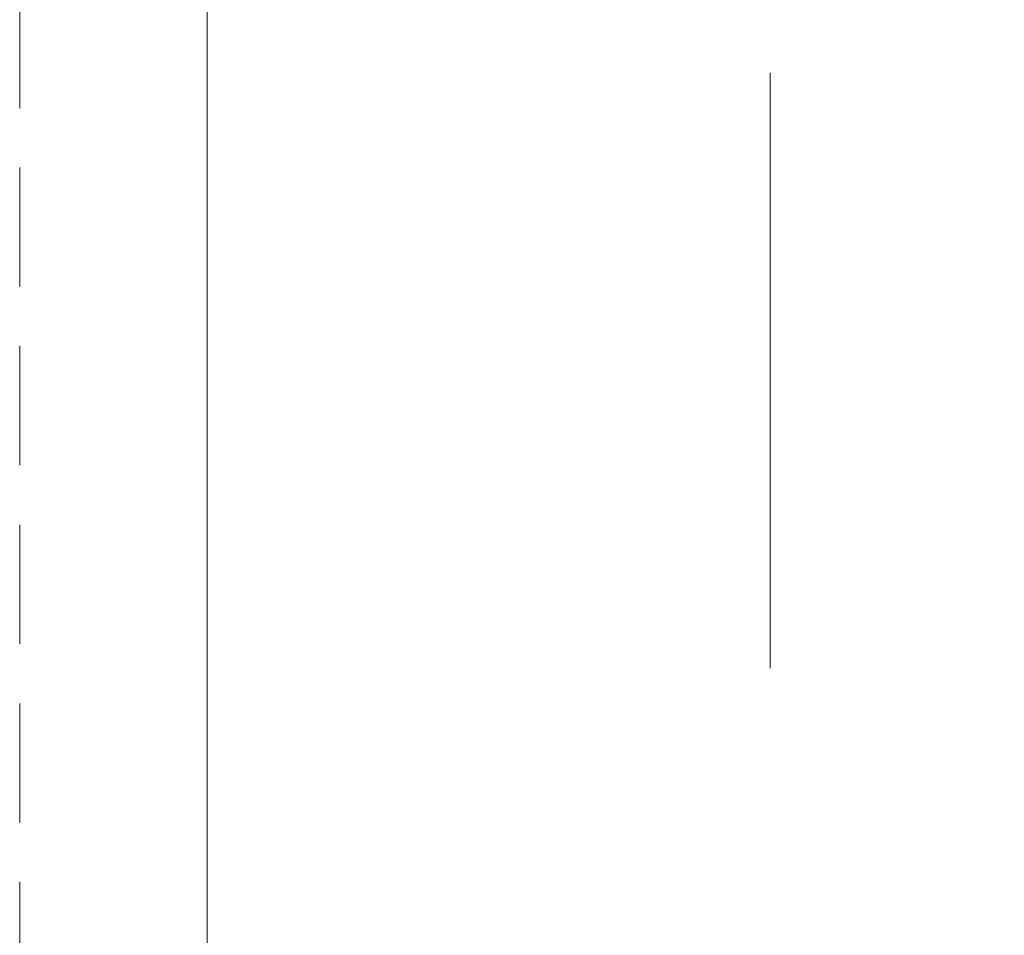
# Model space of a CAD drawing. Header units: millimetres. Extents: x 144573 to 336993, y 74252 to 247042.
# Tile 80 of 256: x 147061 to 147586, y 188611 to 189099. Entities that reach past the tile are written whole.
import ezdxf

# ---------------------------------------------------------------- set-up
doc = ezdxf.new("R2010")
doc.units = ezdxf.units.MM
for name, pattern in [('CK_Čerchovaná 50', [6, 3, -1.5, 0, -1.5]), ('ČERCHOVANÁ', [25.4, 12.7, -6.35, 0, -6.35]), ('ČÁRKOVANÁ', [19.05, 12.7, -6.35])]:
    doc.linetypes.add(name, pattern=pattern)
for name, color, linetype, lineweight in [('FASÁDA DETAILNÍ', 255, 'Continuous', 0), ('NOVA', 255, 'Continuous', 0), ('OSY', 255, 'Continuous', 0), ('TENKA', 255, 'Continuous', 0)]:
    doc.layers.add(name, color=color, linetype=linetype, lineweight=lineweight)

msp = doc.modelspace()

# ---------------------------------------------------------------- linework, layer by layer
at = {"layer": 'FASÁDA DETAILNÍ', "linetype": 'ČÁRKOVANÁ', "ltscale": 5}
msp.add_lwpolyline([(172961.48, 174955.259), (147061.48, 174955.259), (147061.48, 197955.259), (172961.48, 197955.259)], close=True, dxfattribs=at)
at = {"layer": 'NOVA'}
msp.add_line((147161.48, 175055.259), (147161.48, 190997.759), dxfattribs=at)
at = {"layer": 'NOVA', "ltscale": 5}
msp.add_line((147161.48, 175055.259), (147161.48, 190997.759), dxfattribs=at)
at = {"layer": 'OSY', "linetype": 'ČERCHOVANÁ', "ltscale": 25}
msp.add_line((147461.48, 199232.667), (147461.48, 174158.02), dxfattribs=at)
at = {"layer": 'TENKA', "linetype": 'CK_Čerchovaná 50', "ltscale": 50}
msp.add_line((147161.48, 174855.259), (147161.48, 198055.259), dxfattribs=at)
at = {"layer": 'TENKA', "ltscale": 20}
msp.add_lwpolyline([(147161.48, 186692.759), (147161.48, 191017.759)], close=True, dxfattribs=at)

doc.saveas('drawing.dxf')
